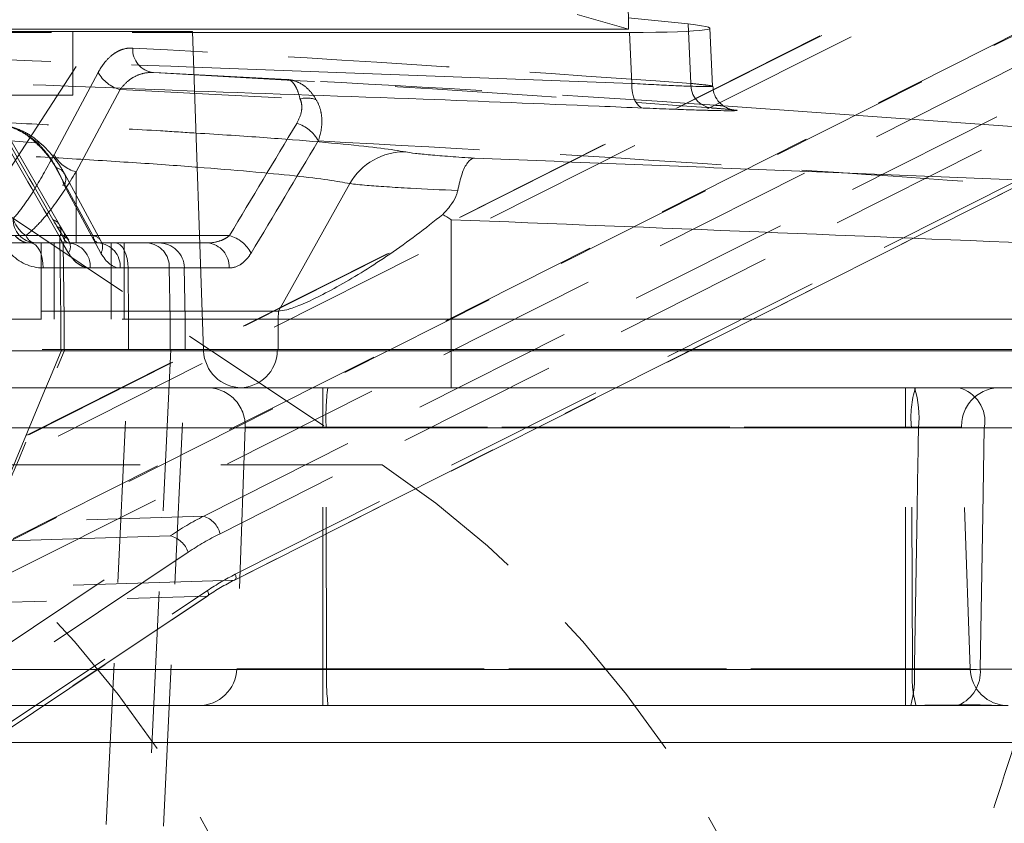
# Model space of a CAD drawing. Header units: millimetres. Extents: x 127 to 4201, y 49 to 2729.
# Tile 71 of 102: x 1404 to 1482, y 1993 to 2056. Entities that reach past the tile are written whole.
import ezdxf

# ---------------------------------------------------------------- set-up
doc = ezdxf.new("R2010")
doc.units = ezdxf.units.MM
doc.header["$LTSCALE"] = 10
doc.linetypes.add('HIDDEN', pattern=[1.905, 1.27, -0.635])

msp = doc.modelspace()

# ---------------------------------------------------------------- linework, layer by layer
at = {"color": 7, "linetype": 'HIDDEN', "lineweight": 0}
for p, q in [((1401.914, 2041.852), (1436.935, 2095.516)), ((1418.876, 2017.134), (1563.858, 2090.133)), ((1535.411, 2089.181), (1390.475, 2016.205)), ((1535.554, 2089.216), (1390.618, 2016.24)), ((1565.14, 2088.758), (1420.159, 2015.759)), ((1390.4, 2014.865), (1535.336, 2087.841)), ((1560.726, 2082.315), (1421.291, 2012.109)), ((1421.338, 2012.12), (1560.773, 2082.327)), ((1421.363, 2012.567), (1560.798, 2082.773)), ((1534.34, 2081.055), (1395.676, 2011.237)), ((1395.961, 2011.307), (1534.625, 2081.125)), ((1534.189, 2078.376), (1395.525, 2008.558)), ((1452.293, 2055.434), (1448.245, 2056.587)), ((1456.976, 2055.845), (1457.199, 2051.167)), ((1375.149, 2055.179), (1417.997, 2055.179)), ((1408.573, 2050.24), (1408.573, 2055.24)), ((1428.156, 1943.955), (1545.017, 2053.458)), ((1410.576, 2052.033), (1407.102, 2045.566)), ((1408.833, 2044.221), (1412.306, 2050.689)), ((1396.573, 2050.24), (1408.573, 2050.24)), ((1460.282, 2049.12), (1460.461, 2049.101)), ((1407.524, 2040.043), (1402.495, 2048.776)), ((1405.669, 2046.492), (1398.017, 2047.077)), ((1410.146, 2039.207), (1407.246, 2044.537)), ((1408.833, 2044.221), (1408.833, 2039.207)), ((1410.819, 2038.749), (1407.92, 2044.079)), ((1407.895, 2043.158), (1410.794, 2037.828)), ((1401.914, 2041.852), (1432.919, 2021.182)), ((1407.77, 2039.207), (1407.346, 2039.902)), ((1402.264, 2039.207), (1407.77, 2039.207)), ((1404.046, 2039.207), (1410.146, 2039.207)), ((1408.833, 2039.207), (1404.883, 2039.207)), ((1407.546, 2039.086), (1407.645, 2032.621)), ((1408.252, 2038.835), (1407.828, 2039.53)), ((1408.833, 2039.207), (1408.833, 2038.621)), ((1420.905, 2039.207), (1408.833, 2039.207)), ((1402.663, 2038.621), (1405.619, 2038.621)), ((1405.619, 2038.621), (1408.833, 2038.621)), ((1406.083, 2038.621), (1406.083, 2032.621)), ((1407.107, 2038.621), (1407.107, 2032.621)), ((1407.816, 2038.523), (1407.816, 2038.523)), ((1407.816, 2038.523), (1407.903, 2032.621)), ((1408.833, 2038.621), (1419.173, 2038.621)), ((1411.583, 2032.621), (1411.583, 2038.621)), ((1412.607, 2032.621), (1412.607, 2038.621)), ((1412.925, 2036.656), (1406.252, 2036.656)), ((1412.313, 2036.656), (1416.166, 2036.656)), ((1412.925, 2036.656), (1412.961, 2032.621)), ((1416.166, 2036.656), (1416.227, 2032.621)), ((1417.421, 2032.621), (1417.35, 2036.68)), ((1374.361, 2032.621), (1418.785, 2032.621)), ((1418.762, 2033.262), (1374.383, 2033.262)), ((1407.645, 2032.621), (1407.645, 2030.24)), ((1407.903, 2032.621), (1407.903, 2030.24)), ((1412.961, 2032.621), (1412.961, 2030.24)), ((1416.227, 2032.621), (1416.227, 2030.24)), ((1417.423, 2030.24), (1417.423, 2032.621)), ((1418.868, 2030.24), (1374.278, 2030.24)), ((1408.49, 1935.797), (1412.996, 2030.24)), ((1416.288, 2030.24), (1411.783, 1935.797)), ((1412.983, 1935.682), (1417.494, 2030.24)), ((1374.274, 2030.135), (1418.871, 2030.135)), ((1428.246, 2027.24), (1428.246, 2024.135)), ((1474.092, 2027.24), (1474.092, 2024.135)), ((1422.138, 2024.135), (1421.474, 2005.135)), ((1428.246, 2024.135), (1422.138, 2024.135)), ((1428.246, 2005.135), (1428.246, 2024.135)), ((1474.092, 2024.135), (1428.246, 2024.135)), ((1428.509, 2024.135), (1474.555, 2024.135)), ((1428.538, 2005.135), (1428.509, 2024.135)), ((1474.092, 2024.135), (1478.495, 2024.135)), ((1474.092, 2005.135), (1474.092, 2024.135)), ((1474.625, 2005.135), (1474.555, 2024.135)), ((1479.164, 2005.135), (1478.501, 2024.135)), ((1432.919, 2021.182), (1392.919, 2021.182)), ((1390.618, 2016.24), (1418.876, 2017.134)), ((1368.805, 1983.896), (1416.248, 2015.6)), ((1416.248, 2015.6), (1387.989, 2014.706)), ((1417.661, 2014.302), (1370.218, 1982.598)), ((1421.291, 2012.109), (1395.961, 2011.307)), ((1400.547, 1998.842), (1419.172, 2011.289)), ((1400.574, 1998.426), (1419.2, 2010.873)), ((1393.814, 2010.055), (1419.144, 2010.856)), ((1419.144, 2010.856), (1400.518, 1998.409)), ((1428.538, 2005.135), (1421.509, 2005.135)), ((1428.246, 2002.24), (1428.246, 2005.135)), ((1428.246, 2005.135), (1474.092, 2005.135)), ((1474.625, 2005.135), (1428.538, 2005.135)), ((1474.092, 2002.24), (1474.092, 2005.135)), ((1474.092, 2005.135), (1479.164, 2005.135))]:
    msp.add_line(p, q, dxfattribs=at)
at = {"color": 7, "linetype": 'Continuous', "lineweight": 15}
for p, q in [((1452.293, 2055.434), (1452.225, 2060.897)), ((1456.976, 2055.845), (1452.281, 2056.336)), ((1452.293, 2055.434), (1310.937, 2055.434)), ((1396.573, 2055.24), (1417.995, 2055.24)), ((1418.871, 2030.135), (1417.995, 2055.24)), ((1417.997, 2055.179), (1452.362, 2055.179)), ((1452.554, 2051.162), (1452.362, 2055.179)), ((1458.911, 2050.95), (1458.694, 2055.512)), ((1490.63, 2047.195), (1459.767, 2049.404)), ((1430.371, 2043.286), (1424.75, 2033.262)), ((1438.336, 2040.45), (1438.336, 2032.621)), ((1424.75, 2033.262), (1418.762, 2033.262)), ((1418.785, 2032.621), (1424.739, 2032.621)), ((1424.75, 2033.262), (1424.739, 2032.621)), ((1424.739, 2032.621), (1438.336, 2032.621)), ((1424.739, 2032.621), (1424.739, 2030.24)), ((1438.336, 2032.621), (1438.336, 2030.24)), ((1438.336, 2032.621), (1498.585, 2032.621)), ((1424.671, 2030.24), (1418.868, 2030.24)), ((1424.667, 2030.135), (1424.671, 2030.24)), ((1438.336, 2030.24), (1424.671, 2030.24)), ((1438.336, 2030.135), (1438.336, 2030.24)), ((1498.585, 2030.24), (1438.336, 2030.24)), ((1424.667, 2030.135), (1438.336, 2030.135)), ((1438.336, 2030.135), (1438.336, 2027.24)), ((1438.336, 2030.135), (1498.585, 2030.135)), ((1428.246, 2002.24), (1425.53, 2002.24)), ((1474.092, 2002.24), (1428.246, 2002.24)), ((1482.162, 2002.24), (1474.092, 2002.24)), ((1474.907, 2002.256), (1474.504, 2002.255))]:
    msp.add_line(p, q, dxfattribs=at)
at = {"color": 8, "linetype": 'Continuous', "lineweight": 15}
for p, q in [((1418.092, 2052.441), (1452.554, 2051.162)), ((1374.274, 2030.135), (1418.871, 2030.135)), ((1418.871, 2030.135), (1424.667, 2030.135)), ((1494.762, 1999.345), (1317.756, 1999.345))]:
    msp.add_line(p, q, dxfattribs=at)
at = {"color": 7, "linetype": 'HIDDEN', "lineweight": 0, "flags": 128}
for points in [[(1425.466, 2051.471), (1415.494, 2051.993), (1414.913, 2052.024)], [(1412.306, 2050.689), (1419.767, 2050.298), (1426.458, 2049.947)], [(1405.669, 2046.492), (1405.743, 2046.544), (1405.804, 2046.58), (1405.85, 2046.598), (1405.882, 2046.598), (1405.898, 2046.581), (1405.9, 2046.546), (1405.886, 2046.495), (1405.857, 2046.427)], [(1405.252, 2038.621), (1405.445, 2038.584), (1405.631, 2038.472), (1405.802, 2038.291), (1405.953, 2038.048), (1406.077, 2037.75), (1406.171, 2037.411), (1406.23, 2037.041), (1406.252, 2036.656)], [(1407.816, 2038.523), (1407.816, 2038.523), (1408.24, 2037.828)], [(1411.926, 2038.621), (1412.119, 2038.584), (1412.304, 2038.472), (1412.476, 2038.291), (1412.627, 2038.048), (1412.751, 2037.75), (1412.844, 2037.411), (1412.903, 2037.041), (1412.925, 2036.656)], [(1392.919, 2021.182), (1397.147, 2018.152), (1401.199, 2014.816), (1405.058, 2011.189), (1408.708, 2007.285), (1412.136, 2003.119), (1415.326, 1998.71), (1418.267, 1994.074), (1420.945, 1989.232), (1423.35, 1984.201), (1425.472, 1979.004), (1427.303, 1973.661), (1428.834, 1968.195), (1430.061, 1962.626), (1430.977, 1956.978), (1431.579, 1951.275), (1431.865, 1945.538), (1431.833, 1939.793), (1431.484, 1934.061), (1430.819, 1928.367), (1429.84, 1922.733), (1428.552, 1917.183), (1426.96, 1911.739), (1425.071, 1906.424), (1422.891, 1901.258), (1420.431, 1896.264), (1417.699, 1891.461), (1414.708, 1886.87), (1411.469, 1882.507), (1407.996, 1878.393), (1404.302, 1874.543), (1400.403, 1870.973), (1397.032, 1868.24)], [(1432.919, 2021.182), (1437.147, 2018.152), (1441.199, 2014.816), (1445.058, 2011.189), (1448.708, 2007.285), (1452.136, 2003.119), (1455.326, 1998.71), (1458.267, 1994.074), (1460.945, 1989.232), (1463.35, 1984.201), (1465.472, 1979.004), (1467.303, 1973.661), (1468.834, 1968.195), (1470.061, 1962.626), (1470.977, 1956.978), (1471.579, 1951.275), (1471.865, 1945.538), (1471.833, 1939.793), (1471.484, 1934.061), (1470.819, 1928.367), (1469.84, 1922.733), (1468.552, 1917.183), (1466.96, 1911.739), (1465.071, 1906.424), (1462.891, 1901.258), (1460.431, 1896.264), (1457.699, 1891.461), (1454.708, 1886.87), (1451.469, 1882.507), (1447.996, 1878.393), (1444.302, 1874.543), (1440.403, 1870.973), (1437.032, 1868.24)], [(1421.363, 2012.567), (1421.392, 2012.479), (1421.41, 2012.393), (1421.417, 2012.315), (1421.413, 2012.246), (1421.397, 2012.189), (1421.371, 2012.146), (1421.335, 2012.119), (1421.291, 2012.109)], [(1419.172, 2011.289), (1419.21, 2011.205), (1419.236, 2011.125), (1419.251, 2011.051), (1419.253, 2010.985), (1419.243, 2010.932), (1419.22, 2010.891), (1419.187, 2010.866), (1419.144, 2010.856)]]:
    msp.add_lwpolyline(points, dxfattribs=at)
at = {"color": 7, "linetype": 'Continuous', "lineweight": 15, "flags": 128}
for points in [[(1453.453, 2049.234), (1453.27, 2049.283), (1453.096, 2049.4), (1452.939, 2049.582), (1452.803, 2049.82), (1452.693, 2050.109), (1452.613, 2050.436), (1452.566, 2050.791), (1452.554, 2051.162)], [(1480.282, 2024.092), (1480.169, 2017.24), (1479.968, 2005.092)]]:
    msp.add_lwpolyline(points, dxfattribs=at)
at = {"color": 7, "linetype": 'HIDDEN', "lineweight": 0}
for centre, radius, start, end in [((1415.139, 2053.864), 1.854, 177.30903, 263.00397), ((1412.966, 2053.324), 2.716, 208.37227, 255.95682), ((1459.038, 2051.068), 1.841, 176.93529, 263.47773), ((1426.994, 2047.973), 2.046, 68.80025, 105.18861), ((1425.425, 2045.345), 2.788, 27.83223, 74.07795), ((1409.492, 2046.857), 2.717, 208.37309, 255.956), ((1407.107, 2043.63), 0.918, 329.07136, 81.287), ((1405.757, 2040.486), 1.87, 177.99177, 265.77942), ((1406.231, 2041.244), 2.443, 196.47651, 236.5048), ((1405.176, 2040.002), 1.382, 215.13154, 268.06707), ((1405.74, 2039.529), 0.916, 200.59176, 262.41465), ((1407.452, 2038.329), 0.934, 327.55708, 70.09909), ((1410.007, 2038.3), 0.918, 329.0706, 81.28651), ((1420.137, 2036.524), 2.791, 27.84645, 74.01212), ((1408.094, 2036.768), 1.861, 356.56673, 85.00892), ((1410.441, 2036.751), 1.875, 357.08843, 85.68913), ((1414.294, 2036.751), 1.875, 357.08843, 85.68913), ((1415.353, 2036.621), 2, 1.57508, 90.01579), ((1419.013, 2036.766), 1.862, 356.6097, 85.0665), ((1419.14, 2024.24), 3, 358, 90), ((1446.863, 2024.928), 18.371, 172.77049, 182.47319), ((1482.266, 2024.922), 7.751, 162.59626, 185.82317), ((1481.499, 2024.24), 3, 90, 182), ((1418.293, 2015.305), 1.92, 13.69541, 72.31626), ((1415.659, 2013.54), 2.142, 20.82747, 74.05534), ((1418.476, 2005.24), 3, 270, 358), ((1449.502, 2004.536), 20.973, 178.36166, 186.24054), ((1483.41, 2004.543), 8.805, 176.14318, 195.05378), ((1482.162, 2005.24), 3, 182, 270)]:
    msp.add_arc(centre, radius, start, end, dxfattribs=at)
at = {"color": 7, "linetype": 'Continuous', "lineweight": 15}
for centre, radius, start, end in [((1434.648, 2040.868), 4.913, 88.53334, 150.51384), ((1421.869, 2030.24), 3, 182, 270), ((1421.714, 2030.194), 2.954, 270.80958, 358.86213), ((1467.205, 2024.891), 7.946, 354.14688, 17.19376), ((1477.612, 2024.597), 2.717, 349.28813, 76.5532), ((1466.167, 2004.51), 8.636, 344.86562, 3.78925), ((1477.127, 2004.889), 2.848, 293.96937, 4.10097)]:
    msp.add_arc(centre, radius, start, end, dxfattribs=at)
msp.add_ellipse((1445.963, 2055.846), major_axis=(12.73, -0.336), ratio=0.045276, start_param=5.24026, end_param=6.809839, dxfattribs=at)
at = {"color": 7, "linetype": 'HIDDEN', "lineweight": 0}
for centre, major_axis, ratio, start_param, end_param in [((1415.906, 2035.261), (-9.853, 9.853), 0.267914, 0.773633, 0.836688), ((1405.239, 2040.621), (-0.049, 2), 0.858267, 2.335166, 3.120564), ((1410.534, 2040.621), (-0.052, 2), 0.297947, 2.348386, 3.133784), ((1406.239, 2040.656), (-0.086, 3.999), 0.921541, 2.336473, 3.121871), ((1412.266, 2040.656), (-0.067, 4), 0.531983, 2.347335, 3.132733), ((1429.276, 1989.631), (-0.058, 30.003), 0.866151, 0.409459, 0.522888), ((1430.026, 1989.631), (-0.012, 28.503), 0.865947, 0.410769, 0.524198), ((1430.019, 1989.648), (-0.011, 25.003), 0.865947, 0.410769, 0.524198), ((1429.769, 1989.648), (0.005, 24.503), 0.865863, 0.411302, 0.524731)]:
    msp.add_ellipse(centre, major_axis=major_axis, ratio=ratio, start_param=start_param, end_param=end_param, dxfattribs=at)
for points, knots in [([(1392.573, 1688.665), (1393.772, 1690.155), (1398.547, 1696.093), (1406.521, 1706.886), (1416.124, 1721.344), (1425.122, 1736.489), (1433.497, 1752.27), (1441.274, 1768.618), (1448.676, 1785.916), (1455.672, 1804.144), (1462.295, 1823.251), (1469.462, 1845.849), (1477.076, 1871.959), (1488.674, 1914.134), (1499.407, 1951.961), (1508.874, 1985.593), (1513.323, 2002.531), (1517.334, 2019.61), (1520.402, 2035.238), (1522.583, 2049.367), (1523.976, 2061.948), (1524.735, 2074.744), (1524.707, 2087.716), (1523.909, 2100.797), (1522.527, 2112.596), (1520.811, 2123.103), (1518.964, 2132.363), (1516.832, 2141.56), (1513.434, 2154.205), (1509.828, 2167.071), (1505.425, 2179.928), (1500.691, 2190.449), (1497.442, 2197.947), (1495.535, 2202.346)], [0, 0, 0, 0, 0.011023, 0.04392, 0.076841, 0.10974, 0.143417, 0.177116, 0.210801, 0.247968, 0.285151, 0.322329, 0.37839, 0.434456, 0.562167, 0.594139, 0.626126, 0.658091, 0.690035, 0.71294, 0.735855, 0.758746, 0.782409, 0.806102, 0.829772, 0.846903, 0.864036, 0.881264, 0.898494, 0.935786, 0.954547, 0.973336, 1, 1, 1, 1]), ([(1493.29, 2154.304), (1493.433, 2153.811), (1493.722, 2152.822), (1494.436, 2150.561), (1495.433, 2147.347), (1496.561, 2143.342), (1497.663, 2139.262), (1498.805, 2135.131), (1499.893, 2131.197), (1500.919, 2127.477), (1501.845, 2124.108), (1502.665, 2121.062), (1503.391, 2118.28), (1504.122, 2115.355), (1504.841, 2112.261), (1505.435, 2109.38), (1505.878, 2106.867), (1506.189, 2104.749), (1506.397, 2102.754), (1506.492, 2100.928), (1506.499, 2099.536), (1506.45, 2098.148), (1506.338, 2096.403), (1506.15, 2094.207), (1505.853, 2091.394), (1505.486, 2088.414), (1505.11, 2085.697), (1504.808, 2083.646), (1504.469, 2081.441), (1503.999, 2078.546), (1503.254, 2074.317), (1502.243, 2069.1), (1500.913, 2062.862), (1499.233, 2055.671), (1497.243, 2047.826), (1494.65, 2038.288), (1491.452, 2027.29), (1487.629, 2014.842), (1483.654, 2002.313), (1479.606, 1989.731), (1475.569, 1977.133), (1471.682, 1964.736), (1468.055, 1952.709), (1464.809, 1941.31), (1461.965, 1930.609), (1459.764, 1921.927), (1458.086, 1915.144), (1456.903, 1910.312), (1455.921, 1906.278), (1455.193, 1903.286), (1454.598, 1900.843), (1453.987, 1898.339), (1453.195, 1895.099), (1452.189, 1891.016), (1450.961, 1886.099), (1449.499, 1880.361), (1447.733, 1873.645), (1445.736, 1866.393), (1443.605, 1859.086), (1441.521, 1852.361), (1439.514, 1846.253), (1437.568, 1840.656), (1435.709, 1835.583), (1433.967, 1831.053), (1432.402, 1827.153), (1430.944, 1823.643), (1429.377, 1819.988), (1427.546, 1815.868), (1425.383, 1811.186), (1422.874, 1805.974), (1419.957, 1800.173), (1416.692, 1793.967), (1413.313, 1787.832), (1410.126, 1782.275), (1407.356, 1777.604), (1405.019, 1773.766), (1402.897, 1770.355), (1400.748, 1766.967), (1398.36, 1763.281), (1395.313, 1758.684), (1391.478, 1753.066), (1386.714, 1746.341), (1381.295, 1738.992), (1375.203, 1731.08), (1368.639, 1722.94), (1361.888, 1714.95), (1355.236, 1707.415), (1349.504, 1701.184), (1344.702, 1696.127), (1340.817, 1692.13), (1337.044, 1688.334), (1333.535, 1684.877), (1330.381, 1681.826), (1327.809, 1679.378), (1325.853, 1677.541), (1324.27, 1676.065), (1322.565, 1674.488), (1320.323, 1672.435), (1317.466, 1669.854), (1314.153, 1666.908), (1310.406, 1663.636), (1306.249, 1660.076), (1301.547, 1656.132), (1296.275, 1651.813), (1290.516, 1647.209), (1282.255, 1640.786), (1274.74, 1635.095), (1269.196, 1631.154), (1268.007, 1630.309)], [0, 0, 0, 0, 0.002862, 0.005748, 0.011946, 0.019196, 0.027135, 0.034719, 0.041931, 0.048769, 0.055211, 0.060099, 0.064782, 0.069609, 0.075076, 0.080579, 0.084165, 0.08766, 0.091572, 0.094539, 0.097497, 0.100185, 0.102554, 0.106224, 0.111011, 0.116625, 0.12128, 0.124712, 0.126954, 0.132609, 0.140011, 0.149171, 0.160106, 0.172832, 0.18695, 0.201236, 0.222718, 0.244353, 0.266102, 0.287918, 0.309744, 0.331446, 0.352057, 0.37177, 0.390028, 0.406878, 0.416162, 0.424666, 0.431537, 0.43674, 0.439927, 0.443978, 0.449472, 0.456399, 0.464746, 0.474498, 0.485641, 0.499037, 0.511635, 0.523217, 0.533803, 0.543415, 0.552564, 0.560651, 0.56769, 0.573718, 0.580189, 0.587941, 0.596447, 0.606131, 0.617013, 0.629113, 0.641489, 0.65246, 0.661701, 0.66918, 0.675371, 0.682065, 0.689427, 0.69748, 0.709778, 0.723522, 0.738734, 0.75544, 0.773428, 0.790957, 0.807668, 0.823551, 0.833105, 0.842327, 0.851212, 0.859627, 0.866708, 0.872922, 0.877188, 0.879975, 0.883608, 0.888655, 0.894986, 0.902619, 0.910552, 0.91956, 0.929666, 0.940894, 0.953273, 0.966164, 0.992744, 1, 1, 1, 1]), ([(1179.117, 1459.466), (1187.831, 1463.864), (1205.115, 1472.587), (1230.637, 1486.046), (1255.52, 1499.682), (1279.685, 1513.548), (1301.443, 1526.681), (1320.868, 1539.012), (1338.07, 1550.465), (1354.673, 1562.106), (1370.643, 1573.946), (1385.947, 1585.995), (1400.548, 1598.264), (1414.413, 1610.766), (1427.506, 1623.51), (1439.793, 1636.507), (1451.167, 1649.689), (1461.614, 1663.061), (1471.12, 1676.631), (1479.883, 1690.477), (1488.622, 1705.586), (1497.364, 1722.028), (1506.234, 1739.862), (1515.004, 1758.195), (1523.933, 1777.056), (1533.289, 1796.473), (1543.3, 1816.478), (1552.454, 1833.54), (1560.017, 1847.648), (1565.668, 1858.571), (1571.038, 1869.638), (1575.956, 1880.846), (1580.255, 1892.192), (1583.523, 1902.876), (1585.799, 1912.84), (1587.205, 1922.032), (1587.849, 1931.301), (1587.65, 1940.647), (1586.505, 1950.061), (1584.318, 1960.221), (1580.982, 1971.124), (1576.448, 1982.73), (1571.102, 1994.341), (1565.117, 2005.938), (1558.663, 2017.505), (1551.912, 2029.023), (1544.185, 2041.887), (1535.688, 2056.013), (1526.833, 2071.37), (1518.932, 2086.536), (1511.555, 2102.37), (1504.823, 2118.872), (1499.438, 2133.83), (1496.707, 2142.969), (1495.687, 2146.384)], [0, 0, 0, 0, 0.03005, 0.059601, 0.088617, 0.117066, 0.144932, 0.166414, 0.187538, 0.208315, 0.228764, 0.248913, 0.268799, 0.28847, 0.307984, 0.32741, 0.346829, 0.365983, 0.385319, 0.404958, 0.424998, 0.449657, 0.475072, 0.501292, 0.528348, 0.556264, 0.58507, 0.614769, 0.630238, 0.645727, 0.661141, 0.676396, 0.691421, 0.706167, 0.717546, 0.728747, 0.739796, 0.750739, 0.761645, 0.772593, 0.78609, 0.799794, 0.813716, 0.827831, 0.84209, 0.856424, 0.870752, 0.890288, 0.909436, 0.928041, 0.946143, 0.967161, 0.987728, 1, 1, 1, 1]), ([(1375.104, 2053.884), (1379.756, 2053.771), (1394.087, 2053.422), (1408.416, 2052.837), (1418.092, 2052.441)], [0, 0, 0, 0, 0.324666, 1, 1, 1, 1]), ([(1413.287, 2053.951), (1413.034, 2053.964), (1412.786, 2053.935), (1412.419, 2053.826), (1412.298, 2053.779), (1412.058, 2053.662), (1411.939, 2053.593), (1411.59, 2053.351), (1411.369, 2053.149), (1411.056, 2052.781), (1410.955, 2052.647), (1410.76, 2052.357), (1410.665, 2052.2), (1410.576, 2052.033)], [0, 0, 0, 0, 0.25, 0.25, 0.375, 0.375, 0.5, 0.5, 0.75, 0.75, 0.875, 0.875, 1, 1, 1, 1]), ([(1418.158, 2050.565), (1405.669, 2051.065), (1391.296, 2051.641), (1376.922, 2051.977), (1375.039, 2052.021)], [0, 0, 0, 0, 0.868936, 1, 1, 1, 1]), ([(1412.306, 2050.689), (1412.481, 2050.933), (1412.673, 2051.141), (1413.077, 2051.488), (1413.291, 2051.629), (1413.738, 2051.848), (1413.969, 2051.926), (1414.436, 2052.02), (1414.673, 2052.036), (1414.913, 2052.024)], [0, 0, 0, 0, 0.25, 0.25, 0.5, 0.5, 0.75, 0.75, 1, 1, 1, 1]), ([(1459.767, 2049.404), (1459.551, 2049.42), (1448.326, 2050.225), (1436.785, 2050.854), (1425.466, 2051.471)], [0, 0, 0, 0, 0.019207, 1, 1, 1, 1]), ([(1427.734, 2049.88), (1427.59, 2050.126), (1427.431, 2050.344), (1427.09, 2050.726), (1426.905, 2050.891), (1426.517, 2051.162), (1426.314, 2051.267), (1426.001, 2051.379), (1425.895, 2051.408), (1425.682, 2051.452), (1425.573, 2051.465), (1425.466, 2051.471)], [0, 0, 0, 0, 0.25, 0.25, 0.5, 0.5, 0.75, 0.75, 0.875, 0.875, 1, 1, 1, 1]), ([(1426.458, 2049.947), (1426.399, 2050.189), (1426.333, 2050.401), (1426.187, 2050.773), (1426.108, 2050.933), (1425.938, 2051.192), (1425.848, 2051.292), (1425.708, 2051.394), (1425.661, 2051.421), (1425.564, 2051.458), (1425.515, 2051.468), (1425.466, 2051.471)], [0, 0, 0, 0, 0.25, 0.25, 0.5, 0.5, 0.75, 0.75, 0.875, 0.875, 1, 1, 1, 1]), ([(1458.882, 2050.949), (1458.872, 2050.959), (1458.849, 2050.982), (1458.363, 2051.051), (1457.621, 2051.125), (1457.199, 2051.167)], [0, 0, 0, 0, 0.246849, 0.571295, 1, 1, 1, 1]), ([(1426.458, 2049.947), (1426.532, 2049.79), (1426.573, 2049.626), (1426.603, 2049.298), (1426.592, 2049.133), (1426.503, 2048.643), (1426.371, 2048.33), (1426.19, 2048.026)], [0, 0, 0, 0, 0.25, 0.25, 0.5, 0.5, 1, 1, 1, 1]), ([(1427.89, 2046.647), (1428.085, 2047.198), (1428.186, 2047.751), (1428.162, 2048.584), (1428.123, 2048.857), (1427.981, 2049.384), (1427.875, 2049.641), (1427.734, 2049.88)], [0, 0, 0, 0, 0.5, 0.5, 0.75, 0.75, 1, 1, 1, 1]), ([(1374.932, 2048.975), (1375.557, 2048.968), (1378.024, 2048.939), (1382.926, 2048.824), (1389.438, 2048.634), (1396.179, 2048.389), (1402.912, 2048.102), (1409.421, 2047.782), (1414.621, 2047.498), (1417.359, 2047.322), (1418.273, 2047.263)], [0, 0, 0, 0, 0.049384, 0.194993, 0.341125, 0.487258, 0.633693, 0.780131, 0.926549, 1, 1, 1, 1]), ([(1458.785, 2049.241), (1458.858, 2049.236), (1459.316, 2049.204), (1459.857, 2049.159), (1460.308, 2049.119), (1460.499, 2049.093), (1460.477, 2049.097), (1460.472, 2049.098)], [0, 0, 0, 0, 0.068534, 0.430822, 0.741215, 0.948056, 1, 1, 1, 1]), ([(1405.88, 2046.581), (1405.783, 2046.668), (1405.379, 2047.034), (1404.509, 2047.508), (1403.322, 2047.924), (1402.488, 2047.997), (1402.088, 2048.032)], [0, 0, 0, 0, 0.094178, 0.394793, 0.709851, 1, 1, 1, 1]), ([(1405.669, 2046.492), (1405.432, 2046.734), (1405.175, 2046.946), (1404.627, 2047.319), (1404.332, 2047.479), (1403.722, 2047.74), (1403.407, 2047.84), (1402.92, 2047.946), (1402.757, 2047.974), (1402.428, 2048.013), (1402.26, 2048.026), (1402.096, 2048.03)], [0, 0, 0, 0, 0.25, 0.25, 0.5, 0.5, 0.75, 0.75, 0.875, 0.875, 1, 1, 1, 1]), ([(1405.857, 2046.427), (1405.607, 2046.673), (1405.337, 2046.891), (1404.759, 2047.273), (1404.449, 2047.439), (1403.807, 2047.71), (1403.475, 2047.817), (1402.963, 2047.931), (1402.791, 2047.962), (1402.445, 2048.008), (1402.269, 2048.023), (1402.096, 2048.03)], [0, 0, 0, 0, 0.25, 0.25, 0.5, 0.5, 0.75, 0.75, 0.875, 0.875, 1, 1, 1, 1]), ([(1418.367, 2044.582), (1418.313, 2044.586), (1416.832, 2044.708), (1413.297, 2044.948), (1407.893, 2045.289), (1402.049, 2045.608), (1396.047, 2045.896), (1390.025, 2046.14), (1384.189, 2046.333), (1379.032, 2046.463), (1376.122, 2046.498), (1374.846, 2046.513)], [0, 0, 0, 0, 0.004781, 0.1328, 0.260819, 0.388964, 0.517106, 0.645044, 0.77298, 0.90048, 1, 1, 1, 1]), ([(1407.909, 2044.08), (1407.847, 2044.197), (1407.606, 2044.652), (1407.061, 2045.396), (1406.428, 2046.133), (1405.997, 2046.483), (1405.876, 2046.581)], [0, 0, 0, 0, 0.1349, 0.521759, 0.865636, 1, 1, 1, 1]), ([(1427.89, 2046.647), (1439.504, 2046.042), (1451.026, 2045.347), (1473.852, 2043.836), (1485.154, 2043.02), (1496.322, 2042.165)], [0, 0, 0, 0, 0.5, 0.5, 1, 1, 1, 1]), ([(1407.246, 2044.537), (1407.07, 2044.861), (1406.857, 2045.188), (1406.463, 2045.687), (1406.321, 2045.853), (1406.014, 2046.178), (1405.847, 2046.338), (1405.669, 2046.492)], [0, 0, 0, 0, 0.5, 0.5, 0.75, 0.75, 1, 1, 1, 1]), ([(1405.857, 2046.427), (1406.099, 2046.189), (1406.325, 2045.935), (1406.738, 2045.41), (1406.928, 2045.136), (1407.443, 2044.296), (1407.704, 2043.73), (1407.895, 2043.158)], [0, 0, 0, 0, 0.25, 0.25, 0.5, 0.5, 1, 1, 1, 1]), ([(1407.102, 2045.566), (1406.604, 2044.637), (1406.097, 2043.725), (1405.308, 2042.434), (1405.04, 2042.017), (1404.484, 2041.233), (1404.196, 2040.865), (1403.888, 2040.551)], [0, 0, 0, 0, 0.5, 0.5, 0.75, 0.75, 1, 1, 1, 1]), ([(1404.883, 2039.207), (1405.267, 2039.497), (1405.633, 2039.844), (1406.335, 2040.604), (1406.67, 2041.018), (1407.644, 2042.316), (1408.25, 2043.257), (1408.833, 2044.221)], [0, 0, 0, 0, 0.25, 0.25, 0.5, 0.5, 1, 1, 1, 1]), ([(1407.546, 2039.086), (1407.664, 2039.384), (1407.677, 2039.679), (1407.488, 2040.167), (1407.287, 2040.358), (1407.013, 2040.466)], [0, 0, 0, 0, 0.5, 0.5, 1, 1, 1, 1]), ([(1407.816, 2038.523), (1407.955, 2038.827), (1407.985, 2039.127), (1407.818, 2039.617), (1407.621, 2039.805), (1407.346, 2039.902)], [0, 0, 0, 0, 0.5, 0.5, 1, 1, 1, 1]), ([(1407.83, 2039.527), (1407.803, 2039.571), (1407.697, 2039.745), (1407.6, 2039.914), (1407.526, 2040.041)], [0, 0, 0, 0, 0.251829, 1, 1, 1, 1]), ([(1408.256, 2038.621), (1408.173, 2038.621), (1408.089, 2038.666), (1407.965, 2038.809), (1407.924, 2038.869), (1407.845, 2039.016), (1407.807, 2039.103), (1407.77, 2039.207)], [0, 0, 0, 0, 0.5, 0.5, 0.75, 0.75, 1, 1, 1, 1]), ([(1420.905, 2039.207), (1420.778, 2039.101), (1420.644, 2039.013), (1420.365, 2038.866), (1420.22, 2038.806), (1419.779, 2038.665), (1419.479, 2038.621), (1419.173, 2038.621)], [0, 0, 0, 0, 0.25, 0.25, 0.5, 0.5, 1, 1, 1, 1]), ([(1408.264, 2038.609), (1408.287, 2038.613), (1408.38, 2038.631), (1408.497, 2038.544), (1408.46, 2038.579), (1408.459, 2038.58)], [0, 0, 0, 0, 0.2364298, 0.9694308, 1, 1, 1, 1]), ([(1408.24, 2037.828), (1408.359, 2037.633), (1408.486, 2037.465), (1408.754, 2037.173), (1408.896, 2037.05), (1409.189, 2036.853), (1409.338, 2036.78), (1409.641, 2036.681), (1409.796, 2036.656), (1409.951, 2036.656)], [0, 0, 0, 0, 0.25, 0.25, 0.5, 0.5, 0.75, 0.75, 1, 1, 1, 1]), ([(1420.872, 2036.656), (1421.191, 2036.656), (1421.499, 2036.751), (1421.943, 2037.044), (1422.088, 2037.168), (1422.359, 2037.46), (1422.486, 2037.63), (1422.604, 2037.828)], [0, 0, 0, 0, 0.5, 0.5, 0.75, 0.75, 1, 1, 1, 1]), ([(1416.166, 2036.656), (1416.238, 2036.656), (1416.309, 2036.656), (1416.442, 2036.656), (1416.504, 2036.656), (1416.683, 2036.656), (1416.789, 2036.656), (1416.975, 2036.656), (1417.054, 2036.656), (1417.187, 2036.656), (1417.24, 2036.656), (1417.353, 2036.656), (1417.372, 2036.656), (1417.297, 2036.656), (1417.202, 2036.656), (1416.903, 2036.656), (1416.7, 2036.656), (1416.315, 2036.656), (1416.173, 2036.656), (1415.867, 2036.656), (1415.539, 2036.656), (1415.166, 2036.656), (1414.771, 2036.656), (1414.561, 2036.656), (1413.903, 2036.656), (1413.432, 2036.656), (1412.925, 2036.656)], [0, 0, 0, 0, 0.03125, 0.03125, 0.0625, 0.0625, 0.125, 0.125, 0.1875, 0.1875, 0.25, 0.25, 0.375, 0.375, 0.5, 0.5, 0.625, 0.625, 0.6875, 0.6875, 0.75, 0.8125, 0.8125, 0.875, 0.875, 1, 1, 1, 1]), ([(1496.546, 2032.621), (1490.799, 2032.621), (1476.085, 2032.621), (1456.8, 2032.621), (1443.074, 2032.621), (1438.686, 2032.621)], [0, 0, 0, 0, 0.303585, 0.777345, 1, 1, 1, 1]), ([(1407.707, 2030.24), (1405.316, 2024.486), (1402.927, 2018.731), (1400.54, 2012.975), (1398.249, 2007.45), (1395.959, 2001.924), (1393.671, 1996.397), (1393.322, 1995.554), (1392.973, 1994.711), (1392.624, 1993.868), (1392.602, 1993.813), (1392.579, 1993.757), (1392.556, 1993.702)], [0.0022218, 0.0022218, 0.0022218, 0.0022218, 0.02139747, 0.02139747, 0.02139747, 0.03980458, 0.03980458, 0.03980458, 0.0426117, 0.0426117, 0.0426117, 0.04279646, 0.04279646, 0.04279646, 0.04279646]), ([(1392.556, 1993.702), (1392.58, 1993.759), (1392.604, 1993.816), (1392.628, 1993.873), (1395.313, 2000.236), (1397.998, 2006.6), (1400.682, 2012.965), (1403.109, 2018.723), (1405.536, 2024.481), (1407.962, 2030.24)], [-0.0001903, -0.0001903, -0.0001903, -0.0001903, 0, 0, 0, 0.02120324, 0.02120324, 0.02120324, 0.04038536, 0.04038536, 0.04038536, 0.04038536])]:
    msp.add_open_spline(points, degree=3, knots=knots, dxfattribs=at)
at = {"color": 7, "linetype": 'Continuous', "lineweight": 15}
for points, knots in [([(1536.34, 2202.76), (1536.404, 2202.599), (1538.651, 2196.932), (1542.979, 2185.703), (1548.916, 2168.876), (1553.803, 2153.083), (1557.646, 2138.363), (1560.549, 2124.791), (1562.771, 2111.052), (1564.231, 2097.253), (1564.784, 2083.427), (1564.463, 2069.645), (1563.374, 2055.913), (1561.331, 2040.495), (1558.174, 2023.468), (1553.912, 2004.881), (1548.721, 1984.99), (1542.738, 1963.77), (1534.031, 1933.589), (1525.727, 1903.249), (1517.317, 1872.94), (1510.782, 1850.284), (1503.82, 1827.8), (1496.705, 1806.948), (1489.406, 1787.753), (1481.947, 1770.248), (1475.59, 1756.475), (1471.444, 1748.751), (1470.267, 1746.558)], [0, 0, 0, 0, 0.001101, 0.038885, 0.076673, 0.114437, 0.143472, 0.172553, 0.201613, 0.23062, 0.259216, 0.287879, 0.316563, 0.345189, 0.385145, 0.425134, 0.465118, 0.514736, 0.564356, 0.663587, 0.713246, 0.762916, 0.812566, 0.862197, 0.902718, 0.943311, 0.983906, 1, 1, 1, 1]), ([(1725.954, 1459.466), (1722.481, 1463.864), (1715.594, 1472.587), (1704.83, 1486.046), (1693.807, 1499.682), (1682.461, 1513.548), (1671.58, 1526.681), (1661.243, 1539.012), (1651.54, 1550.465), (1641.573, 1562.106), (1631.325, 1573.946), (1620.783, 1585.995), (1609.929, 1598.264), (1598.748, 1610.766), (1587.226, 1623.51), (1575.346, 1636.507), (1563.168, 1649.689), (1550.683, 1663.061), (1537.88, 1676.631), (1524.696, 1690.477), (1510.186, 1705.586), (1494.266, 1722.028), (1476.863, 1739.862), (1458.855, 1758.195), (1440.224, 1777.056), (1420.95, 1796.473), (1401.037, 1816.478), (1383.945, 1833.54), (1370.057, 1847.648), (1359.577, 1858.571), (1349.343, 1869.638), (1339.486, 1880.846), (1330.132, 1892.192), (1322.017, 1902.876), (1315.114, 1912.84), (1309.337, 1922.032), (1304.162, 1931.301), (1299.649, 1940.647), (1295.882, 1950.061), (1292.598, 1960.221), (1289.882, 1971.124), (1287.786, 1982.73), (1286.34, 1994.341), (1285.404, 2005.938), (1284.841, 2017.505), (1284.516, 2029.023), (1284.265, 2041.887), (1283.934, 2056.013), (1283.165, 2071.37), (1281.594, 2086.536), (1279.129, 2102.37), (1275.619, 2118.872), (1272.34, 2131.859), (1270.103, 2139.023), (1269.653, 2140.465)], [0, 0, 0, 0, 0.0302644, 0.0600271, 0.0892495, 0.1179021, 0.145967, 0.167603, 0.1888777, 0.209803, 0.2303979, 0.2506907, 0.2707189, 0.2905302, 0.3101835, 0.3297485, 0.3493062, 0.3685964, 0.3880706, 0.4078501, 0.4280332, 0.4528688, 0.4784654, 0.5048723, 0.5321211, 0.5602368, 0.5892486, 0.6191601, 0.6347389, 0.6503386, 0.6658633, 0.681227, 0.6963592, 0.7112108, 0.7226704, 0.7339518, 0.74508, 0.756101, 0.7670844, 0.7781106, 0.7917045, 0.8055064, 0.8195276, 0.8337438, 0.8481045, 0.8625403, 0.8769708, 0.896646, 0.9159309, 0.9346693, 0.9529008, 0.9740688, 0.9947819, 1, 1, 1, 1]), ([(1457.397, 1759.653), (1455.025, 1762.127), (1450.41, 1766.939), (1443.832, 1773.836), (1437.921, 1780.065), (1432.814, 1785.478), (1429.163, 1789.373), (1426.72, 1791.994), (1425.225, 1793.602), (1423.854, 1795.082), (1422.44, 1796.613), (1420.786, 1798.41), (1418.667, 1800.728), (1415.694, 1804.007), (1412.304, 1807.794), (1408.83, 1811.743), (1405.766, 1815.284), (1402.613, 1818.989), (1399.364, 1822.892), (1396.045, 1826.982), (1392.782, 1831.121), (1389.495, 1835.432), (1386.103, 1840.059), (1381.429, 1846.734), (1375.936, 1855.242), (1370.141, 1865.397), (1365.213, 1875.172), (1360.979, 1884.637), (1357.439, 1893.486), (1354.112, 1902.529), (1350.961, 1911.742), (1348.416, 1919.539), (1346.744, 1924.693), (1345.749, 1927.758), (1344.669, 1931.07), (1343.397, 1934.94), (1341.9, 1939.419), (1339.832, 1945.461), (1337.233, 1952.735), (1334.162, 1960.901), (1330.765, 1969.514), (1327.055, 1978.477), (1322.993, 1987.842), (1318.927, 1996.868), (1314.125, 2007.203), (1308.529, 2018.89), (1302.111, 2032.033), (1297.03, 2042.46), (1293.42, 2050.099), (1291.213, 2054.899), (1289.033, 2059.833), (1287.204, 2064.261), (1285.812, 2067.966), (1284.826, 2070.823), (1284.012, 2073.461), (1283.297, 2076.075), (1282.634, 2078.759), (1282.047, 2081.917), (1281.792, 2083.945), (1281.655, 2085.032)], [0, 0, 0, 0, 0.026681, 0.051903, 0.074234, 0.093603, 0.109963, 0.11596, 0.121717, 0.127278, 0.131889, 0.138514, 0.147147, 0.157528, 0.174666, 0.188901, 0.201779, 0.215076, 0.230101, 0.244651, 0.259365, 0.274525, 0.290253, 0.307491, 0.342795, 0.375123, 0.404235, 0.432536, 0.459651, 0.480306, 0.51034, 0.536803, 0.545527, 0.553245, 0.56222, 0.572842, 0.585147, 0.599183, 0.622862, 0.645755, 0.667754, 0.695714, 0.722116, 0.748084, 0.773704, 0.812022, 0.850394, 0.88911, 0.903209, 0.916683, 0.930532, 0.945253, 0.953987, 0.96132, 0.96881, 0.975399, 0.98274, 0.990744, 1, 1, 1, 1]), ([(1460.472, 2049.098), (1460.475, 2049.098), (1460.481, 2049.097), (1460.357, 2049.12), (1460.069, 2049.22), (1459.697, 2049.426), (1459.297, 2049.81), (1458.982, 2050.35), (1458.948, 2050.765), (1458.932, 2050.957)], [0, 0, 0, 0, 0.137987, 0.289486, 0.382591, 0.498991, 0.660388, 0.842586, 1, 1, 1, 1]), ([(1460.708, 2049.033), (1460.655, 2049.028), (1460.527, 2049.016), (1459.853, 2049.02), (1458.764, 2049.043), (1457.302, 2049.088), (1455.537, 2049.15), (1454.148, 2049.206), (1453.453, 2049.234)], [0, 0, 0, 0, 0.122076, 0.297284, 0.472969, 0.648656, 0.824326, 1, 1, 1, 1]), ([(1434.773, 2045.779), (1434.95, 2045.744), (1435.202, 2045.707), (1435.691, 2045.649), (1435.873, 2045.629), (1436.268, 2045.588), (1436.482, 2045.568), (1437.17, 2045.506), (1437.69, 2045.463), (1438.861, 2045.377), (1439.494, 2045.334), (1440.169, 2045.292)], [0, 0, 0, 0, 0.25, 0.25, 0.375, 0.375, 0.5, 0.5, 0.75, 0.75, 1, 1, 1, 1]), ([(1438.855, 2042.745), (1438.962, 2043.209), (1439.176, 2044.136), (1439.634, 2045.033), (1439.983, 2045.277), (1440.167, 2045.292), (1440.169, 2045.292)], [0, 0, 0, 0, 0.321812, 0.643304, 0.996427, 1, 1, 1, 1]), ([(1440.169, 2045.292), (1447.614, 2044.997), (1462.032, 2044.427), (1476.449, 2043.834), (1483.422, 2043.547)], [0, 0, 0, 0, 0.516341, 1, 1, 1, 1]), ([(1438.855, 2042.745), (1437.56, 2042.805), (1435.458, 2042.903), (1433.197, 2043.039), (1431.433, 2043.163), (1430.761, 2043.241), (1430.371, 2043.286)], [0, 0, 0, 0, 0.317562, 0.515379, 0.718959, 1, 1, 1, 1]), ([(1437.682, 2040.869), (1437.937, 2041.147), (1438.39, 2041.642), (1438.751, 2042.309), (1438.834, 2042.655), (1438.855, 2042.745)], [0, 0, 0, 0, 0.487257, 0.866281, 1, 1, 1, 1]), ([(1437.682, 2040.869), (1436.994, 2040.321), (1435.62, 2039.227), (1433.53, 2037.741), (1431.492, 2036.409), (1429.555, 2035.257), (1427.791, 2034.324), (1426.384, 2033.69), (1425.348, 2033.327), (1424.949, 2033.283), (1424.75, 2033.262)], [0, 0, 0, 0, 0.133095, 0.266108, 0.395781, 0.525336, 0.656068, 0.786655, 0.893344, 1, 1, 1, 1]), ([(1438.336, 2040.45), (1438.33, 2040.454), (1438.111, 2040.594), (1437.893, 2040.733), (1437.682, 2040.869)], [0, 0, 0, 0, 0.03032, 1, 1, 1, 1]), ([(1318.334, 2027.24), (1326.34, 2027.24), (1342.36, 2027.24), (1366.43, 2027.24), (1390.501, 2027.24), (1416.585, 2027.24), (1444.719, 2027.24), (1464.764, 2027.24), (1474.795, 2027.24)], [0, 0, 0, 0, 0.153917, 0.307994, 0.461272, 0.614709, 0.807197, 1, 1, 1, 1]), ([(1474.795, 2027.24), (1475.44, 2027.24), (1476.057, 2027.24), (1477.236, 2027.24), (1477.769, 2027.24), (1478.244, 2027.24)], [0, 0, 0, 0, 0.5, 0.5, 1, 1, 1, 1]), ([(1478.244, 2027.24), (1481.072, 2027.24), (1486.726, 2027.24), (1492.166, 2027.24), (1494.885, 2027.24)], [0, 0, 0, 0, 0.500174, 1, 1, 1, 1]), ([(1475.109, 2024.081), (1462.061, 2024.081), (1448.99, 2024.08), (1429.352, 2024.08), (1422.8, 2024.08), (1409.685, 2024.08), (1403.127, 2024.08), (1390.013, 2024.08), (1383.457, 2024.08), (1370.345, 2024.08), (1363.789, 2024.08), (1344.142, 2024.08), (1331.069, 2024.081), (1318.021, 2024.081)], [0, 0, 0, 0, 0.25, 0.25, 0.375, 0.375, 0.5, 0.5, 0.625, 0.625, 0.75, 0.75, 1, 1, 1, 1]), ([(1474.785, 2005.081), (1474.855, 2009.134), (1474.926, 2013.198), (1475.029, 2019.531), (1475.069, 2021.812), (1475.109, 2024.081)], [0, 0, 0, 0, 0.639954, 0.641688, 1, 1, 1, 1]), ([(1480.282, 2024.092), (1479.569, 2024.085), (1478.77, 2024.08), (1477.001, 2024.076), (1476.075, 2024.077), (1475.109, 2024.081)], [0, 0, 0, 0, 0.5, 0.5, 1, 1, 1, 1]), ([(1318.307, 2005.081), (1326.294, 2005.081), (1342.276, 2005.08), (1366.289, 2005.08), (1390.303, 2005.08), (1416.39, 2005.08), (1444.586, 2005.08), (1464.713, 2005.081), (1474.785, 2005.081)], [0, 0, 0, 0, 0.153535, 0.307229, 0.460136, 0.6132, 0.806442, 1, 1, 1, 1]), ([(1474.785, 2005.081), (1475.744, 2005.079), (1477.664, 2005.074), (1479.2, 2005.086), (1479.968, 2005.092)], [0, 0, 0, 0, 0.500003, 1, 1, 1, 1]), ([(1425.209, 2002.24), (1421.546, 2002.24), (1410.176, 2002.24), (1391.076, 2002.24), (1375.652, 2002.24), (1367.937, 2002.24)], [0, 0, 0, 0, 0.191964, 0.595788, 1, 1, 1, 1]), ([(1425.209, 2002.24), (1425.215, 2002.24), (1426.353, 2002.24), (1427.506, 2002.248), (1428.653, 2002.256)], [0, 0, 0, 0, 0.005394, 1, 1, 1, 1]), ([(1428.653, 2002.256), (1430.613, 2002.256), (1440.565, 2002.256), (1455.863, 2002.256), (1469.165, 2002.255), (1474.504, 2002.255)], [0, 0, 0, 0, 0.127965, 0.649982, 1, 1, 1, 1]), ([(1474.907, 2002.256), (1475.536, 2002.259), (1476.758, 2002.264), (1477.785, 2002.279), (1478.284, 2002.286)], [0, 0, 0, 0, 0.514191, 1, 1, 1, 1]), ([(1481.859, 2002.24), (1481.857, 2002.24), (1481.689, 2002.24), (1481.112, 2002.252), (1479.989, 2002.301), (1478.857, 2002.291), (1478.284, 2002.286)], [0, 0, 0, 0, 0.002814, 0.178524, 0.584648, 1, 1, 1, 1])]:
    msp.add_open_spline(points, degree=3, knots=knots, dxfattribs=at)
at = {"color": 7, "linetype": 'HIDDEN', "lineweight": 0}
for points in [[(1457.199, 2051.167), (1442.56, 2052.222), (1427.922, 2053.174), (1413.287, 2053.951)], [(1414.913, 2052.024), (1429.549, 2051.246), (1444.189, 2050.294), (1458.829, 2049.239)], [(1407.013, 2040.466), (1405.363, 2043.364), (1403.694, 2046.269), (1402.01, 2049.18)], [(1402.53, 2047.801), (1404.219, 2044.89), (1405.891, 2041.984), (1407.546, 2039.086)], [(1426.19, 2048.026), (1424.431, 2045.086), (1422.669, 2042.146), (1420.905, 2039.207)], [(1422.604, 2037.828), (1424.369, 2040.767), (1426.131, 2043.707), (1427.89, 2046.647)], [(1388.734, 2042.679), (1395.12, 2042.872), (1401.507, 2043.032), (1407.895, 2043.158)], [(1407.546, 2039.086), (1407.632, 2038.9), (1407.722, 2038.712), (1407.816, 2038.523)], [(1409.951, 2036.656), (1413.599, 2036.656), (1417.24, 2036.656), (1420.872, 2036.656)]]:
    msp.add_open_spline(points, degree=3, dxfattribs=at)
at = {"color": 8, "linetype": 'Continuous', "lineweight": 15}
for points, knots in [([(1452.554, 2051.162), (1453.146, 2051.13), (1454.348, 2051.067), (1455.868, 2050.996), (1457.138, 2050.946), (1458.091, 2050.918), (1458.685, 2050.916), (1458.943, 2050.927), (1458.891, 2050.945), (1458.882, 2050.949)], [0, 0, 0, 0, 0.158827, 0.322249, 0.481006, 0.644405, 0.80272, 0.965653, 1, 1, 1, 1]), ([(1453.453, 2049.234), (1452.298, 2049.282), (1446.524, 2049.519), (1434.759, 2050.003), (1424.149, 2050.362), (1418.158, 2050.565)], [0, 0, 0, 0, 0.098167, 0.490835, 1, 1, 1, 1]), ([(1458.829, 2049.239), (1459.357, 2049.2), (1459.982, 2049.154), (1460.241, 2049.125), (1460.282, 2049.12)], [0, 0, 0, 0, 0.844835, 1, 1, 1, 1]), ([(1460.461, 2049.101), (1460.539, 2049.092), (1460.807, 2049.064), (1460.887, 2049.042), (1460.742, 2049.035), (1460.708, 2049.033)], [0, 0, 0, 0, 0.2410698, 0.8232549, 1, 1, 1, 1]), ([(1418.273, 2047.263), (1419.213, 2047.205), (1422.033, 2047.03), (1425.987, 2046.735), (1429.982, 2046.394), (1433.032, 2046.069), (1434.193, 2045.876), (1434.773, 2045.779)], [0, 0, 0, 0, 0.1116133, 0.3351518, 0.5586904, 0.7793459, 1, 1, 1, 1]), ([(1430.371, 2043.286), (1429.861, 2043.383), (1428.841, 2043.576), (1426.126, 2043.901), (1422.693, 2044.238), (1419.79, 2044.469), (1418.367, 2044.582)], [0, 0, 0, 0, 0.250564, 0.501133, 0.755327, 1, 1, 1, 1])]:
    msp.add_open_spline(points, degree=3, knots=knots, dxfattribs=at)
at = {"color": 7, "linetype": 'Continuous', "lineweight": 15}
for points in [[(1486.737, 2038.495), (1470.604, 2039.165), (1454.471, 2039.819), (1438.336, 2040.45)], [(1497.036, 2024.092), (1491.597, 2024.092), (1486.01, 2024.092), (1480.282, 2024.092)], [(1479.968, 2005.092), (1488.377, 2005.092), (1496.481, 2005.092), (1504.256, 2005.092)]]:
    msp.add_open_spline(points, degree=3, dxfattribs=at)

doc.saveas('drawing.dxf')
